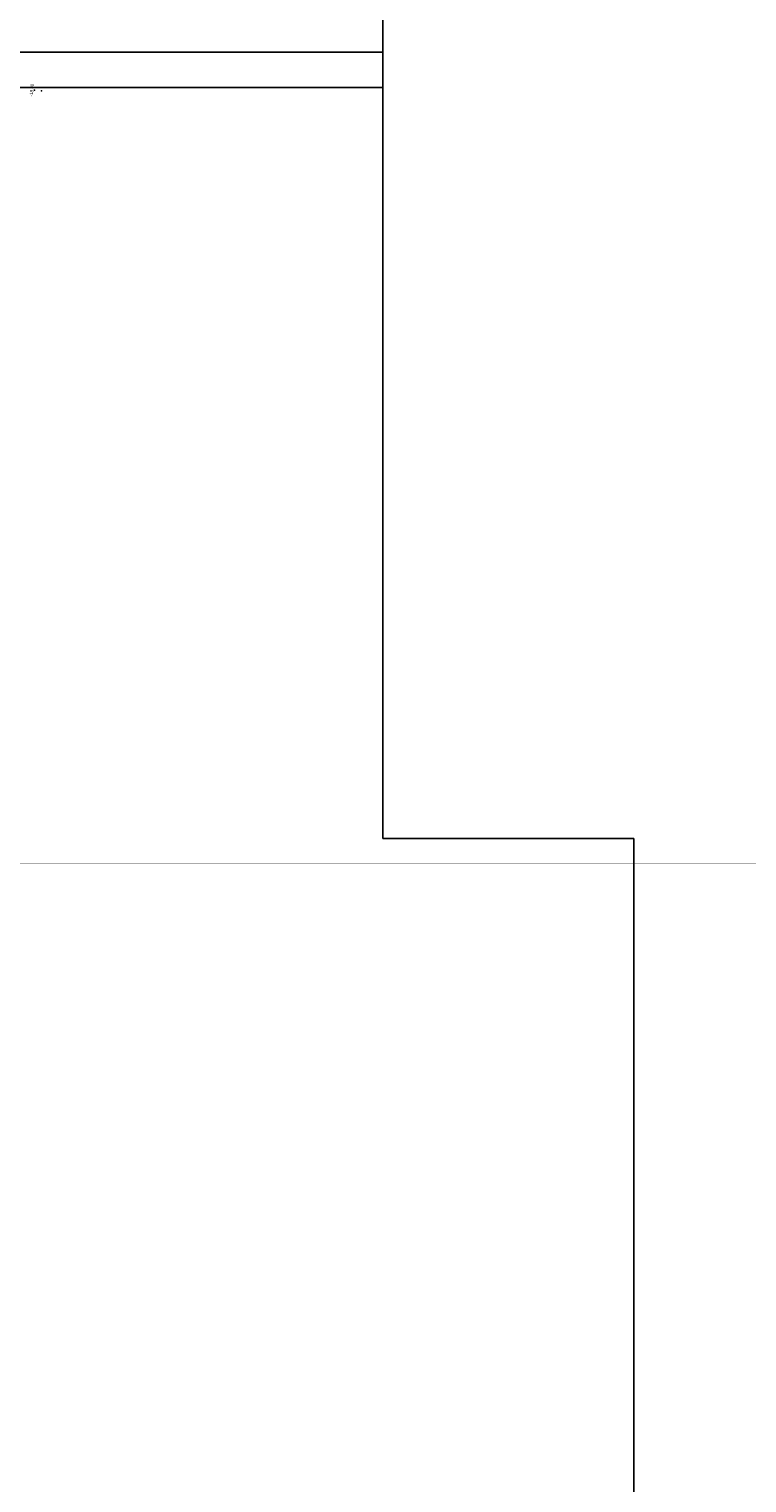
# Model space of a CAD drawing. Header units: feet. Extents: x 850675 to 1077306, y 463961 to 606658.
# Tile 19 of 77: x 941592 to 944450, y 510092 to 515881. Entities that reach past the tile are written whole.
import ezdxf
from ezdxf.enums import TextEntityAlignment as Align

# ---------------------------------------------------------------- set-up
doc = ezdxf.new("R2010")
doc.units = ezdxf.units.FT
doc.header["$MEASUREMENT"] = 0
doc.header["$XCLIPFRAME"] = 0
doc.header["$PDSIZE"] = 100
doc.linetypes.add('DASHED', pattern=[0.75, 0.5, -0.25])
for name, color, linetype in [('ELEV8', 7, 'Continuous'), ('MATCHLINE', 7, 'DASHED'), ('POINTS8', 7, 'Continuous')]:
    doc.layers.add(name, color=color, linetype=linetype)
doc.layers.add('MrSID', color=251, linetype='Continuous', transparency=0.2)
doc.styles.add('MM-STANDARD', font='txt', dxfattribs={"height": 1})
picture_1 = doc.add_image_def('image1.sid', size_in_pixel=(6320, 6967))
picture_2 = doc.add_image_def('image6.sid', size_in_pixel=(6316, 6967))
picture_3 = doc.add_image_def('image11.jpg', size_in_pixel=(1570, 944))

msp = doc.modelspace()

# ---------------------------------------------------------------- linework, layer by layer
at = {"layer": 'MATCHLINE', "color": 1, "const_width": 1, "flags": 128}
msp.add_lwpolyline([(963828.314, 512557.914), (899094.3378, 512557.914)], dxfattribs=at)
at = {"layer": 'POINTS8', "color": 250, "linetype": 'Continuous', "lineweight": 0, "transparency": 33554687}
for p in [(941613.11, 515637.66, -18.3), (941642.08, 515634.94, -18.5)]:
    msp.add_point(p, dxfattribs=at)

# ---------------------------------------------------------------- texts
at = {"layer": 'ELEV8', "color": 18, "true_color": 0x000000, "transparency": 33554687, "style": 'MM-STANDARD'}
msp.add_text('-18.30', height=13, rotation=85, dxfattribs=at).set_placement((941613.11, 515637.66, -18.3), align=Align.BOTTOM_CENTER)

# ---------------------------------------------------------------- pictures from other files: only their frames are drawn
at = {"layer": 'MrSID'}
image = msp.add_image(picture_3, insert=(851552.7296, 463961.3689), size_in_units=(225757.9943, 135742.3864), rotation=0.370518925, dxfattribs=at)
image.dxf.flags = 7
image = msp.add_image(picture_2, insert=(923454.6096, 515648.7019), size_in_units=(20721.7848, 22857.6115), dxfattribs=at)
image.set_boundary_path([(6266.81665, 6641.88121), (5956.934994, 6641.88121), (5956.934994, 6966.5), (-0.5, 6966.5), (-0.5, -0.5), (6266.81665, 3.07678), (6266.81665, 6641.88121)])
image = msp.add_image(picture_1, insert=(923594.7346, 492931.7644), size_in_units=(20734.9081, 22857.6115), dxfattribs=at)
image.set_boundary_path([(-0.5, 6966.5), (-0.5, -0.5), (5914.224894, -0.5), (5914.224894, 953.969593), (6219.024894, 953.969593), (6219.024894, 2251.140526), (4695.024894, 2251.140526), (4695.024894, 6966.5), (-0.5, 6966.5)])

doc.saveas('drawing.dxf')
